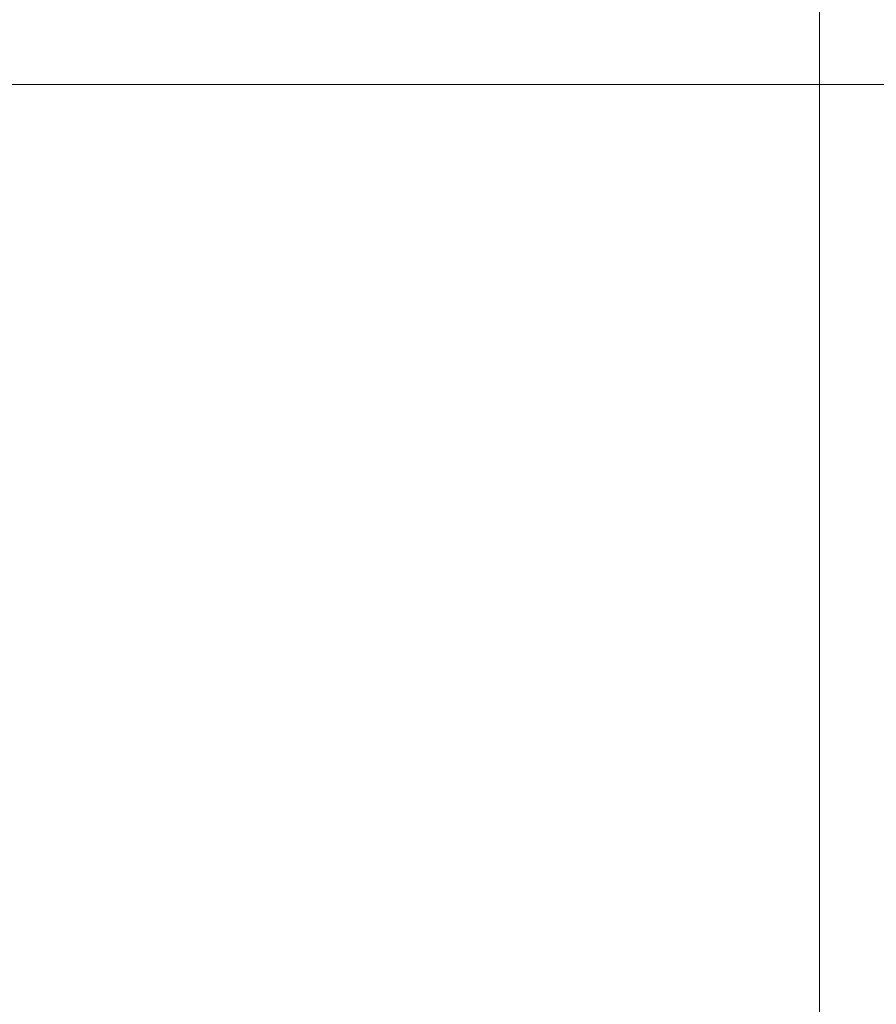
# Model space of a CAD drawing. Header units: millimetres. Extents: x 811 to 573824, y 137 to 100812.
# Tile 58 of 143: x 450430 to 450532, y 70126 to 70243. Entities that reach past the tile are written whole.
import ezdxf

# ---------------------------------------------------------------- set-up
doc = ezdxf.new("R2010")
doc.units = ezdxf.units.MM
doc.header["$LTSCALE"] = 3
doc.header["$MEASUREMENT"] = 0
doc.layers.add('KITCHEN EQUIPMENTS', color=251, linetype='Continuous', lineweight=0)
doc.layers.add('NEW BRICKWORK', color=1, linetype='Continuous', lineweight=0)

# ---------------------------------------------------------------- blocks, each defined once
blk = doc.blocks.new('xzgredgr')
at = {"layer": 'KITCHEN EQUIPMENTS'}
for p, q in [((450524.93, 70735.19, 0.12), (450524.93, 67024.89, 0.12)), ((450346.87, 70234.89, 0.12), (450746.87, 70234.89, 0.12))]:
    blk.add_line(p, q, dxfattribs=at)

msp = doc.modelspace()

# ---------------------------------------------------------------- hatches: boundary and pattern name
at = {"layer": 'NEW BRICKWORK'}
h = msp.add_hatch(dxfattribs=at)
h.set_pattern_fill('ANSI37', color=256, scale=250, angle=180)
h.set_pattern_definition([(225, (6227957.61, 2343389.85), (22.09708691, -22.09708691), []), (315, (6227957.61, 2343389.85), (22.09708691, 22.09708691), [])])
edge = h.paths.add_edge_path()
edge.add_line((452355.04, 70785.07), (452355.04, 66874.89))
edge.add_line((452355.04, 66874.89), (450124.93, 66874.89))
edge.add_line((450124.93, 66874.89), (450124.93, 66774.89))
edge.add_line((450124.93, 66774.89), (452405.04, 66774.89))
edge.add_arc((452405.04, 66824.89), 50, 270, 360)
edge.add_line((452455.04, 66824.89), (452455.04, 66874.89))
edge.add_line((452455.04, 66874.89), (452455.04, 70785.07))
edge.add_line((452455.04, 70785.07), (452355.04, 70785.07))

# ---------------------------------------------------------------- block references
at = {"layer": 'KITCHEN EQUIPMENTS'}
msp.add_blockref('xzgredgr', (0, 0), dxfattribs=at)

doc.saveas('drawing.dxf')
